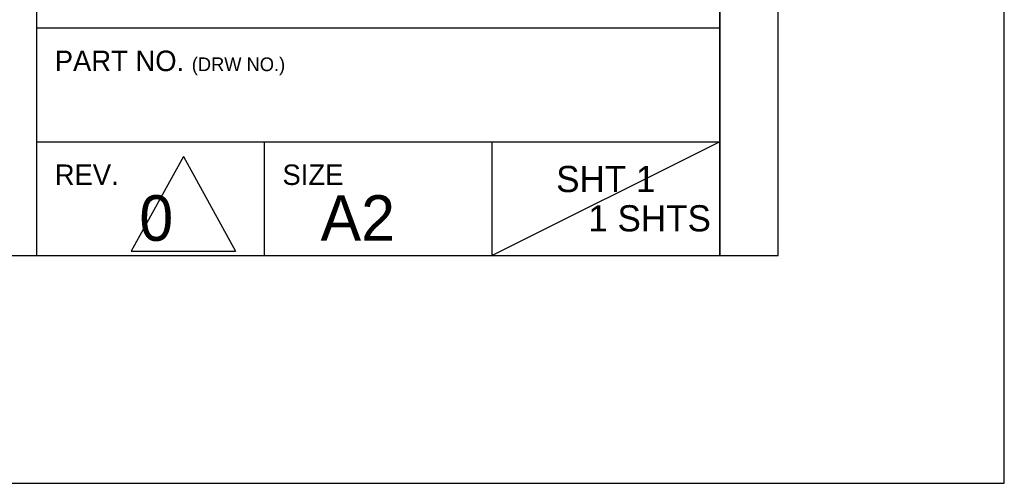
# Model space of a CAD drawing. Header units: inches. Extents: x 0 to 39, y 0 to 27.6.
# Tile 13 of 25: x 33.3 to 39, y 0 to 2.7. Entities that reach past the tile are written whole.
import ezdxf

# ---------------------------------------------------------------- set-up
doc = ezdxf.new("R2010")
doc.units = ezdxf.units.IN
doc.header["$LTSCALE"] = 2.143701
doc.header["$MEASUREMENT"] = 0
doc.layers.add('TOPRX05-FORMAT', color=7, linetype='CONTINUOUS')
doc.styles.add('TEXTSTYLE_2', font='gothic.ttf')

msp = doc.modelspace()

# ---------------------------------------------------------------- linework, layer by layer
at = {"layer": 'TOPRX05-FORMAT', "color": 7, "linetype": 'CONTINUOUS'}
for p, q in [((38.976378, 0), (38.976378, 27.559055)), ((37.673315, 1.312336), (37.664042, 26.246719)), ((37.335958, 1.312336), (37.335958, 25.918635)), ((1.312336, 1.312336), (37.673315, 1.312336)), ((0, 0), (38.976378, 0))]:
    msp.add_line(p, q, dxfattribs=at)
at = {"layer": 'TOPRX05-FORMAT', "color": 2, "linetype": 'CONTINUOUS'}
for p, q in [((33.398949, 5.643043), (33.398949, 1.312335)), ((37.335957, 5.643043), (37.335957, 1.312335)), ((33.398949, 2.624671), (37.335957, 2.624671)), ((33.398949, 1.968503), (37.335957, 1.968503)), ((34.711285, 1.968503), (34.711285, 1.312335)), ((36.023621, 1.968503), (36.023621, 1.312335)), ((34.245392, 1.883976), (33.944572, 1.336891)), ((34.245392, 1.883976), (34.546212, 1.336891)), ((29.461942, 1.312335), (37.335957, 1.312335)), ((33.944572, 1.336891), (34.546212, 1.336891))]:
    msp.add_line(p, q, dxfattribs=at)
at = {"layer": 'TOPRX05-FORMAT', "color": 1, "linetype": 'CONTINUOUS'}
msp.add_line((36.023738, 1.31239), (37.335926, 1.968459), dxfattribs=at)

# ---------------------------------------------------------------- texts
at = {"layer": 'TOPRX05-FORMAT', "color": 2, "linetype": 'CONTINUOUS', "line_spacing_factor": 0.9, "style": 'TEXTSTYLE_2'}
for s, insert, char_height, width, attachment_point in [('PART NO. \\H0.0787401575;(DRW NO.)\\P\\H0.2624671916;  \\H0.249343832; ', (33.503936, 2.493437), 0.11811024, 1.30841625, 1), ('REV.\\P\\H0.2624671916;     0', (33.503936, 1.837269), 0.11811024, 0.84281132, 1), ('SIZE\\P     \\H0.2624671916;A2', (34.816272, 1.837269), 0.11811024, 0.73004763, 1), ('SHT 1          \\P         1 SHTS', (36.679789, 1.829067), 0.15091864, 1.34541168, 2)]:
    msp.add_mtext(s, dxfattribs=dict(at, insert=insert, char_height=char_height, width=width, attachment_point=attachment_point))

doc.saveas('drawing.dxf')
